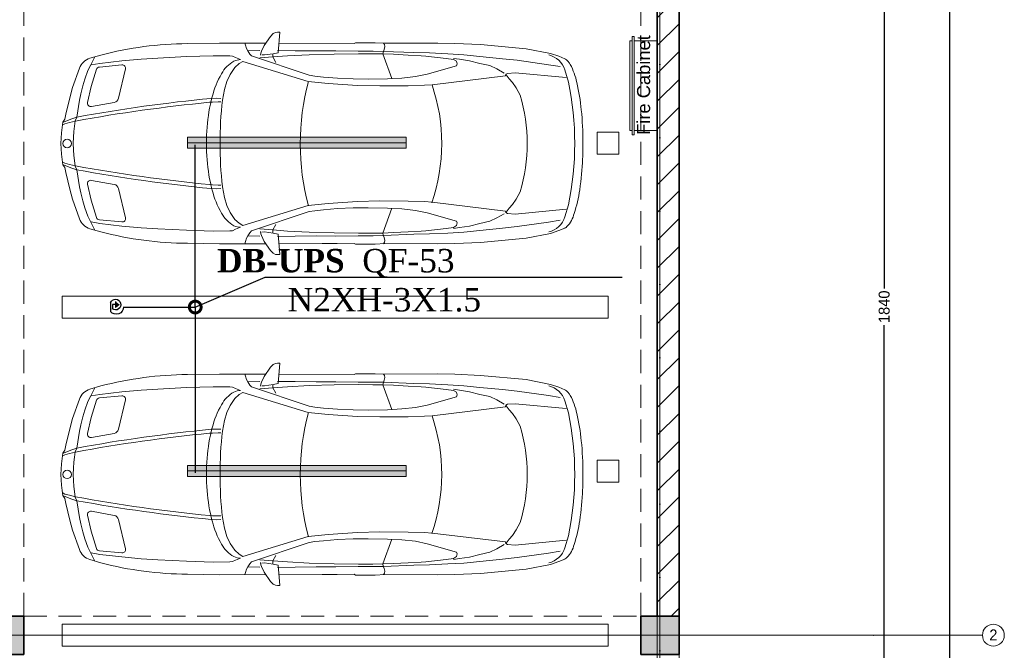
# Model space of a CAD drawing. Header units: inches. Extents: x -101229 to 34922, y -9538 to 27777.
# Tile 50 of 53: x 25906 to 34922, y -515 to 5252. Entities that reach past the tile are written whole.
import ezdxf
from ezdxf import colors
from ezdxf.entities.mleader import LeaderData, LeaderLine
from ezdxf.enums import TextEntityAlignment as Align
from ezdxf.math import Vec2, Vec3

# ---------------------------------------------------------------- set-up
doc = ezdxf.new("R2010")
doc.units = ezdxf.units.IN
doc.header["$MEASUREMENT"] = 0
doc.linetypes.add('Dot & Dashed', pattern=[670.277762, 317.5, -176.388889, 0, -176.388874])
doc.linetypes.add('Hidden', pattern=[317.5, 211.666667, -105.833333])
for name, color, linetype in [('- განათება', 7, 'Continuous'), ('Dimensioning - General', 7, 'Continuous'), ('Structural - Bearing', 7, 'Continuous'), ('Structural - Grid', 7, 'Continuous')]:
    doc.layers.add(name, color=color, linetype=linetype)
for name, color, linetype, lineweight in [('Interior - Furniture _Pen_No__20', 1, 'Continuous', 0), ('New_2D Drafting - General_Pen_No__2', 8, 'Continuous', 15), ('New_Interior - Furniture _Pen_No__1', 7, 'Continuous', 13), ('Structural - Bearing_Pen_No__1', 7, 'Continuous', 13), ('Structural - Bearing_Pen_No__20', 1, 'Continuous', 0), ('Structural - Bearing_Pen_No__27', 7, 'Continuous', 35)]:
    doc.layers.add(name, color=color, linetype=linetype, lineweight=lineweight)
for name, color, linetype, lineweight, true_color in [('Structural - Bearing_Pen_No__102', 7, 'Continuous', 13, 0xcccccc), ('Structural - Bearing_Pen_No__161', 7, 'Continuous', 13, 0x6a6a6a), ('Structural - Bearing_Pen_No__28', 7, 'Continuous', 35, 0xa80f02), ('Structural - Bearing_Pen_No__81', 7, 'Continuous', 20, 0x6a6a6a), ('Structural - Grid_Pen_No__81', 7, 'Continuous', 20, 0x6a6a6a)]:
    doc.layers.add(name, color=color, linetype=linetype, lineweight=lineweight, true_color=true_color)
doc.styles.add('CT', font='ARIALN.TTF', dxfattribs={"height": 200})
doc.styles.add('GENERATED_STYLE_2', font='arial.ttf')
doc.styles.add('GENERATED_STYLE_3', font='txt')
doc.dimstyles.new('GENERATED_STYLE__1', dxfattribs={"dimtxt": 100, "dimasz": 76, "dimexe": 0.18, "dimexo": 0.0625, "dimgap": 0, "dimtad": 0, "dimdec": 0, "dimlfac": 0.1, "dimzin": 0, "dimdsep": 46, "dimtxsty": 'GENERATED_STYLE_3', "dimblk": 'ARROWHEAD_5', "dimblk1": 'ARROWHEAD_5', "dimblk2": 'ARROWHEAD_5', "dimcen": 0.09, "dimse1": 1, "dimse2": 1, "dimclrd": 7, "dimclre": 7, "dimclrt": 7, "dimadec": 0, "dimazin": 0, "dimtfac": 1, "dimtdec": 4, "dimtmove": 0, "dimatfit": 3, "dimfxl": 1, "dimtolj": 1, "dimtzin": 0, "dimarcsym": 0})

# ---------------------------------------------------------------- blocks, each defined once
blk = doc.blocks.new('Slab_1', base_point=(-47183.8, 14488))
at = {"layer": 'Structural - Bearing_Pen_No__1', "color": 7, "linetype": 'Continuous', "lineweight": 13, "flags": 128}
blk.add_lwpolyline([(-47183.8, 14488), (1166.2, 14488), (1166.2, 32488), (1166.2, 39238), (-26465.1, 39238), (-29183.8, 32838), (-47183.8, 32838)], close=True, dxfattribs=at)
blk = doc.blocks.new('Wall_5', base_point=(1166.2, 14488))
at = {"layer": 'Structural - Bearing', "linetype": 'Continuous', "lineweight": 0, "true_color": 0x000000}
h = blk.add_hatch(dxfattribs=at)
h.set_pattern_fill('MASONRY_BLOCK', color=18, style=0, pattern_type=2)
h.set_pattern_definition([(45, (0, 0), (-127.2792, 127.2792), [])])
h.paths.add_polyline_path([(966.2, 26488), (966.2, 20838), (1166.2, 20838), (1166.2, 26488)])
at = {"layer": 'Structural - Bearing_Pen_No__27', "color": 7, "linetype": 'Continuous', "lineweight": 35, "flags": 128}
for points in [[(966.2, 26488), (966.2, 20838)], [(1166.2, 20838), (1166.2, 26488)]]:
    blk.add_lwpolyline(points, dxfattribs=at)
blk = doc.blocks.new('Column_33', base_point=(-5008.8, 20663))
at = {"layer": 'Structural - Bearing_Pen_No__161', "linetype": 'Continuous', "lineweight": 0, "true_color": 0x6a6a6a}
blk.add_hatch(color=251, dxfattribs=at).paths.add_polyline_path([(-4833.8, 20488), (-4833.8, 20838), (-5183.8, 20838), (-5183.8, 20488)])
at = {"layer": 'Structural - Bearing_Pen_No__20', "color": 1, "linetype": 'Continuous', "lineweight": 0}
for p, q in [((-5008.8, 20743), (-5008.8, 20918)), ((-5088.8, 20663), (-5263.8, 20663)), ((-4928.8, 20663), (-4753.8, 20663)), ((-5008.8, 20583), (-5008.8, 20408))]:
    blk.add_line(p, q, dxfattribs=at)
blk.add_point((-5008.8, 20663), dxfattribs=at)
at = {"layer": 'Structural - Bearing_Pen_No__28', "color": 14, "linetype": 'Continuous', "lineweight": 35, "true_color": 0xa80f02, "flags": 128}
blk.add_lwpolyline([(-4833.8, 20488), (-4833.8, 20838), (-5183.8, 20838), (-5183.8, 20488)], close=True, dxfattribs=at)
blk = doc.blocks.new('Column_37', base_point=(991.2, 20663))
at = {"layer": 'Structural - Bearing_Pen_No__161', "linetype": 'Continuous', "lineweight": 0, "true_color": 0x6a6a6a}
blk.add_hatch(color=251, dxfattribs=at).paths.add_polyline_path([(1166.2, 20488), (1166.2, 20838), (816.2, 20838), (816.2, 20488)])
at = {"layer": 'Structural - Bearing_Pen_No__20', "color": 1, "linetype": 'Continuous', "lineweight": 0}
for p, q in [((991.2, 20743), (991.2, 20918)), ((911.2, 20663), (736.2, 20663)), ((1071.2, 20663), (1246.2, 20663)), ((991.2, 20583), (991.2, 20408))]:
    blk.add_line(p, q, dxfattribs=at)
blk.add_point((991.2, 20663), dxfattribs=at)
at = {"layer": 'Structural - Bearing_Pen_No__28', "color": 14, "linetype": 'Continuous', "lineweight": 35, "true_color": 0xa80f02, "flags": 128}
blk.add_lwpolyline([(1166.2, 20488), (1166.2, 20838), (816.2, 20838), (816.2, 20488)], close=True, dxfattribs=at)
blk = doc.blocks.new('Fire Hose Cabinet')
at = {"layer": 'Interior - Furniture _Pen_No__20', "color": 1, "linetype": 'Continuous', "lineweight": 0}
for p, q in [((860, 250), (40, 250)), ((40, 250), (40, 40)), ((860, 40), (860, 250)), ((900, 40), (0, 40)), ((0, 40), (0, 20)), ((0, 20), (900, 20)), ((40, 40), (860, 40)), ((860, 20), (40, 20)), ((40, 20), (40, 0)), ((40, 0), (860, 0)), ((860, 0), (860, 20)), ((900, 20), (900, 40))]:
    blk.add_line(p, q, dxfattribs=at)
at = {"layer": 'Interior - Furniture _Pen_No__20', "color": 1, "linetype": 'Continuous', "lineweight": 0, "style": 'GENERATED_STYLE_2'}
blk.add_attdef('txt', text='', height=120, dxfattribs=at).set_placement((450, 130.9), align=Align.MIDDLE_CENTER)
blk = doc.blocks.new('Standard grid marker')
at = {"layer": 'Structural - Grid_Pen_No__81', "color": 251, "linetype": 'Continuous', "lineweight": 20, "true_color": 0x6a6a6a}
for q in [(0, 0), (51328.1, 0)]:
    blk.add_line((1000, 0), q, dxfattribs=at)
blk.add_circle((-100, 0), 100, dxfattribs=at)
blk.add_point((1000, 0), dxfattribs=at)
blk.add_point((1000, 0), dxfattribs=at)
at = {"layer": 'Structural - Grid_Pen_No__81', "color": 251, "lineweight": 20, "true_color": 0x6a6a6a, "style": 'GENERATED_STYLE_3'}
for tag, p in [('AC_MarkerText_1_0', (-100, -144)), ('AC_MarkerText_1_1', (52428.1, -144))]:
    blk.add_attdef(tag, text='', height=100, rotation=180, dxfattribs=at).set_placement(p, align=Align.TOP_CENTER)
blk = doc.blocks.new('Standard grid marker_2')
at = {"layer": 'Structural - Grid_Pen_No__81', "color": 251, "linetype": 'Continuous', "lineweight": 20, "true_color": 0x6a6a6a}
blk.add_line((1000, 0), (27734.9, 0), dxfattribs=at)
at = {"layer": 'Structural - Grid_Pen_No__81', "color": 251, "lineweight": 20, "true_color": 0x6a6a6a, "style": 'GENERATED_STYLE_3'}
for tag, p in [('AC_MarkerText_1_0', (-1.5, -46.7)), ('AC_MarkerText_1_1', (28933.4, -46.7))]:
    blk.add_attdef(tag, text='', height=100, rotation=270, dxfattribs=at).set_placement(p, align=Align.TOP_CENTER)
blk = doc.blocks.new('Parking Place')
at = {"layer": 'New_Interior - Furniture _Pen_No__1', "color": 7, "linetype": 'Continuous', "lineweight": 13, "flags": 128}
for points in [[(1400, 4900), (1600, 4900), (1600, 5100), (1400, 5100)], [(4400, 4900), (4600, 4900), (4600, 5100), (4400, 5100)], [(-100, 0), (100, 0), (100, 5000), (-100, 5000)], [(2900, 0), (3100, 0), (3100, 5000), (2900, 5000)], [(5900, 0), (6100, 0), (6100, 5000), (5900, 5000)]]:
    blk.add_lwpolyline(points, close=True, dxfattribs=at)
blk = doc.blocks.new('Parking Place_2')
at = {"layer": 'New_Interior - Furniture _Pen_No__1', "color": 7, "linetype": 'Continuous', "lineweight": 13, "flags": 128}
for points in [[(1393.75, 4900), (1593.75, 4900), (1593.75, 5100), (1393.75, 5100)], [(4381.25, 4900), (4581.25, 4900), (4581.25, 5100), (4381.25, 5100)], [(2887.5, 0), (3087.5, 0), (3087.5, 5000), (2887.5, 5000)], [(5875, 0), (6075, 0), (6075, 5000), (5875, 5000)]]:
    blk.add_lwpolyline(points, close=True, dxfattribs=at)
blk = doc.blocks.new('Car Symbol 27')
at = {"layer": 'New_Interior - Furniture _Pen_No__1', "color": 7, "linetype": 'Continuous', "lineweight": 13}
for p, q in [((-1983.9, 1016.7), (-2004, 1016.7)), ((-2004, 1016.7), (-1988.6, 830.1)), ((-1964.9, 1014.4), (-1983.9, 1016.7)), ((-1944.8, 1004.3), (-1964.9, 1014.4)), ((-1919.1, 979.7), (-1944.8, 1004.3)), ((-3842.3, 905.7), (-4261.3, 866.7)), ((-3606.5, 915.3), (-3842.3, 905.7)), ((-3450, 918.4), (-3606.5, 915.3)), ((-2966.2, 916.5), (-3450, 918.4)), ((-2876.8, 920.8), (-2966.2, 916.5)), ((-2962.8, 904.3), (-2965.1, 886.4)), ((-2954.6, 917.1), (-2962.8, 904.3)), ((-2695.9, 920.8), (-2876.8, 920.8)), ((-2685.9, 914), (-2695.9, 920.8)), ((-1998.6, 917.2), (-2684.7, 914.1)), ((-2392, 914.8), (-2530.4, 914.8)), ((-1861.1, 895.8), (-1919.1, 979.7)), ((-1452.9, 917.2), (-1876.8, 917.1)), ((-1689.1, 897.8), (-1685.5, 917.1)), ((-1158.3, 913.1), (-1452.9, 917.2)), ((-4482.6, 822.9), (-4559.4, 797.3)), ((-4261.3, 866.7), (-4482.6, 822.9)), ((-3542.9, 819.2), (-3688.1, 810.5)), ((-3376.4, 827.9), (-3542.9, 819.2)), ((-3232.2, 831), (-3376.4, 827.9)), ((-3232.2, 831), (-2953.9, 842)), ((-3044.7, 815.7), (-3179.4, 807.8)), ((-2946.2, 819.4), (-3044.7, 815.7)), ((-2946.2, 819.4), (-3028.5, 593.2)), ((-2965.1, 886.4), (-2960.7, 860.7)), ((-2960.7, 860.7), (-2951.8, 839.5)), ((-2857.9, 843.8), (-2953.9, 842)), ((-2951.8, 839.5), (-2946.2, 819.4)), ((-2855.6, 820.2), (-2946.2, 819.4)), ((-2721.6, 843.6), (-2857.9, 843.8)), ((-2725.4, 821.1), (-2855.6, 820.2)), ((-2503.2, 817.7), (-2725.4, 821.1)), ((-2518.2, 846.6), (-2721.6, 843.6)), ((-2338.3, 846.3), (-2518.2, 846.6)), ((-2272.6, 811.5), (-2503.2, 817.7)), ((-2146.2, 848.2), (-2338.3, 846.3)), ((-2074.4, 801.2), (-2272.6, 811.5)), ((-1984.1, 850.2), (-2146.2, 848.2)), ((-1988.6, 830.1), (-1942.8, 821.1)), ((-1942.8, 821.1), (-1863.5, 809.8)), ((-1940.6, 820), (-1940.7, 790.9)), ((-1835.5, 843.2), (-1861.1, 895.8)), ((-1830, 826.5), (-1835.5, 843.2)), ((-1828.9, 806.4), (-1830, 826.5)), ((-1710.4, 846.4), (-1821, 848.8)), ((-1744, 800.6), (-1728.3, 817.4)), ((-1728.3, 817.4), (-1710.4, 846.4)), ((-1710.4, 846.4), (-1700.3, 867.6)), ((-1700.3, 867.6), (-1689.1, 897.8)), ((-4559.4, 797.3), (-4613.8, 774.1)), ((-4178.7, 761), (-4464.9, 720.2)), ((-4042.4, 775.3), (-4178.7, 761)), ((-3835.7, 796.2), (-4042.4, 775.3)), ((-3836.9, 731.4), (-3927.4, 711.5)), ((-3740.8, 755.9), (-3836.9, 731.4)), ((-3688.1, 810.5), (-3835.7, 796.2)), ((-3649.1, 770.2), (-3740.8, 755.9)), ((-3594.3, 778), (-3649.1, 770.2)), ((-3623.4, 751.2), (-3627.8, 727.5)), ((-3627.8, 727.5), (-3621.3, 709.9)), ((-3593.2, 767.9), (-3623.4, 751.2)), ((-3528.4, 777.9), (-3593.2, 767.9)), ((-3340.7, 798.8), (-3528.4, 777.9)), ((-3298.8, 802), (-3340.7, 798.8)), ((-3179.4, 807.8), (-3298.8, 802)), ((-2272.8, 623.8), (-1744, 800.6)), ((-1665.9, 750.2), (-2265.1, 566.8)), ((-1940.7, 790.9), (-2074.4, 801.2)), ((-1940.7, 790.9), (-1968.7, 741.8)), ((-1821, 782), (-1940.7, 790.9)), ((-1863.5, 809.8), (-1838.9, 810.8)), ((-1631.2, 730.1), (-1665.9, 750.2)), ((-1643.5, 767), (-1599.9, 784.8)), ((-1593.7, 694.3), (-1631.2, 730.1)), ((-1599.9, 784.8), (-1570.8, 798.1)), ((-1570.8, 798.1), (-1546.2, 800.3)), ((-1546.2, 800.3), (-1393.1, 802.3)), ((-1393.1, 802.3), (-1150.7, 794.1)), ((-1150.7, 794.1), (-888.1, 780.2)), ((-888.1, 780.2), (-734, 771.1)), ((-734, 771.1), (-558.6, 755.1)), ((-558.6, 755.1), (-356.4, 731.3)), ((-264.4, 779.9), (-366.4, 808.7)), ((-356.4, 731.3), (-275.9, 717.8)), ((-309.9, 792.7), (-273.7, 720)), ((-4647.2, 561.8), (-4614.1, 671.9)), ((-4159.9, 645.9), (-4625.9, 602)), ((-4464.9, 720.2), (-4571, 702.5)), ((-4088.4, 641.3), (-4159.9, 645.9)), ((-4075, 632.4), (-4088.4, 641.3)), ((-4070.6, 617.8), (-4075, 632.4)), ((-3991.2, 681.4), (-4057.1, 642.4)), ((-3927.4, 711.5), (-3991.2, 681.4)), ((-3621.3, 709.9), (-3352.1, 634.5)), ((-3352.1, 634.5), (-3247.1, 612)), ((-1548.7, 631.6), (-1593.7, 694.3)), ((-1519.8, 566.7), (-1548.7, 631.6)), ((-527.7, 412.9), (-590.8, 681.2)), ((-352.2, 699.1), (-558.9, 718)), ((-326.2, 678.2), (-276.9, 520.2)), ((-273.7, 720), (-247, 666.3)), ((-247, 666.3), (-219.2, 588.1)), ((-170.9, 688.4), (-107, 510.6)), ((-4134.4, 557.6), (-4168, 508.5)), ((-4105.3, 591.1), (-4134.4, 557.6)), ((-4077.3, 627.9), (-4105.3, 591.1)), ((-3398.1, 536.3), (-4070.6, 617.8)), ((-3247.1, 612), (-3122, 598.4)), ((-3122, 598.4), (-2990.8, 591.1)), ((-2990.8, 591.1), (-2812.5, 587.9)), ((-2812.5, 587.9), (-2677.3, 589.9)), ((-2445.7, 548.9), (-2714.5, 530.5)), ((-2677.3, 589.9), (-2533.2, 596.3)), ((-2533.2, 596.3), (-2404.7, 606.2)), ((-2265, 566.8), (-2445.7, 548.9)), ((-2404.7, 606.2), (-2324.2, 615)), ((-2324.2, 615), (-2272.8, 623.8)), ((-1496.4, 493), (-1519.8, 566.7)), ((-219.2, 588.1), (-200.3, 525.5)), ((-4168, 508.5), (-4205, 441.5)), ((-3328.4, 532.4), (-3398.1, 536.3)), ((-3178.7, 527.2), (-3328.4, 532.4)), ((-2919.6, 526), (-3178.7, 527.2)), ((-2714.5, 530.5), (-2919.6, 526)), ((-1478.7, 395.7), (-1496.4, 493)), ((-244, 373.6), (-276.9, 520.2)), ((-200.3, 525.5), (-181.4, 452.8)), ((-181.4, 452.8), (-170.3, 395.8)), ((-107, 510.6), (-80.3, 418)), ((-1426.2, 414.6), (-1463, 412.5)), ((-1440.4, 380.1), (-1463, 380.1)), ((-1386.8, 378.5), (-1440.4, 380.1)), ((-1374.8, 412.3), (-1426.2, 414.6)), ((-1360, 376.2), (-1386.8, 378.5)), ((-278.6, 337.5), (-487.9, 375.2)), ((-170.3, 395.8), (-146, 240.5)), ((-46.5, 267.1), (-80.3, 418)), ((-146, 240.5), (-131.5, 206.9)), ((-89.5, 222.8), (-146, 240.5)), ((-133.7, 204.7), (-77.9, 191.2)), ((-131.5, 206.9), (-124.9, 156.6)), ((-23.1, 195.6), (-89.5, 222.8)), ((-77.9, 191.2), (-36.6, 180)), ((-46.5, 267.1), (-35, 221.2)), ((-18.7, 194.4), (-35, 221.2)), ((-124.9, 156.6), (-118.3, 110.8)), ((-118.3, 110.8), (-115, 57.2)), ((-36.6, 180), (-18.7, 169.9)), ((-115, 57.2), (-112.5, 0)), ((-118.3, -110.8), (-115, -57.2)), ((-115, -57.2), (-112.5, 0)), ((-131.5, -206.9), (-124.9, -156.6)), ((-124.9, -156.6), (-118.3, -110.8)), ((-77.9, -191.2), (-36.6, -180)), ((-36.6, -180), (-18.7, -169.9)), ((-170.3, -395.8), (-146, -240.5)), ((-146, -240.5), (-131.5, -206.9)), ((-89.5, -222.8), (-146, -240.5)), ((-133.7, -204.7), (-77.9, -191.2)), ((-23.1, -195.6), (-89.5, -222.8)), ((-46.5, -267.1), (-80.3, -418)), ((-46.5, -267.1), (-35, -221.2)), ((-18.7, -194.4), (-35, -221.2)), ((-278.6, -337.5), (-487.9, -375.2)), ((-4168, -508.5), (-4205, -441.5)), ((-1478.7, -395.7), (-1496.4, -493)), ((-1440.4, -380.1), (-1463, -380.1)), ((-1426.2, -414.6), (-1463, -412.5)), ((-1386.8, -378.5), (-1440.4, -380.1)), ((-1374.8, -412.3), (-1426.2, -414.6)), ((-1360, -376.2), (-1386.8, -378.5)), ((-527.7, -412.9), (-590.8, -681.2)), ((-244, -373.6), (-276.9, -520.2)), ((-181.4, -452.8), (-170.3, -395.8)), ((-107, -510.6), (-80.3, -418)), ((-4134.4, -557.6), (-4168, -508.5)), ((-3398.1, -536.3), (-4070.6, -617.8)), ((-3328.4, -532.4), (-3398.1, -536.3)), ((-3178.7, -527.2), (-3328.4, -532.4)), ((-2919.6, -526), (-3178.7, -527.2)), ((-2714.5, -530.5), (-2919.6, -526)), ((-2445.7, -548.9), (-2714.5, -530.5)), ((-1496.4, -493), (-1519.8, -566.7)), ((-326.2, -678.2), (-276.9, -520.2)), ((-219.2, -588.1), (-200.3, -525.5)), ((-200.3, -525.5), (-181.4, -452.8)), ((-170.9, -688.4), (-107, -510.6)), ((-4647.2, -561.8), (-4614.1, -671.9)), ((-4159.9, -645.9), (-4625.9, -602)), ((-4105.3, -591.1), (-4134.4, -557.6)), ((-4077.3, -627.9), (-4105.3, -591.1)), ((-4070.6, -617.8), (-4075, -632.4)), ((-3352.1, -634.5), (-3247.1, -612)), ((-3247.1, -612), (-3122, -598.4)), ((-3122, -598.4), (-2990.8, -591.1)), ((-2946.2, -819.4), (-3028.5, -593.2)), ((-2990.8, -591.1), (-2812.5, -587.9)), ((-2812.5, -587.9), (-2677.3, -589.9)), ((-2677.3, -589.9), (-2533.2, -596.3)), ((-2533.2, -596.3), (-2404.7, -606.2)), ((-2265, -566.8), (-2445.7, -548.9)), ((-2404.7, -606.2), (-2324.2, -615)), ((-2324.2, -615), (-2272.8, -623.8)), ((-2272.8, -623.8), (-1744, -800.6)), ((-1665.9, -750.2), (-2265.1, -566.8)), ((-1519.8, -566.7), (-1548.7, -631.6)), ((-247, -666.3), (-219.2, -588.1)), ((-4464.9, -720.2), (-4571, -702.5)), ((-4178.7, -761), (-4464.9, -720.2)), ((-4088.4, -641.3), (-4159.9, -645.9)), ((-4075, -632.4), (-4088.4, -641.3)), ((-3991.2, -681.4), (-4057.1, -642.4)), ((-3927.4, -711.5), (-3991.2, -681.4)), ((-3836.9, -731.4), (-3927.4, -711.5)), ((-3627.8, -727.5), (-3621.3, -709.9)), ((-3621.3, -709.9), (-3352.1, -634.5)), ((-1593.7, -694.3), (-1631.2, -730.1)), ((-1548.7, -631.6), (-1593.7, -694.3)), ((-352.2, -699.1), (-558.9, -718)), ((-356.4, -731.3), (-275.9, -717.8)), ((-309.9, -792.7), (-273.7, -720)), ((-273.7, -720), (-247, -666.3)), ((-4559.4, -797.3), (-4613.8, -774.1)), ((-4482.6, -822.9), (-4559.4, -797.3)), ((-4042.4, -775.3), (-4178.7, -761)), ((-3835.7, -796.2), (-4042.4, -775.3)), ((-3740.8, -755.9), (-3836.9, -731.4)), ((-3688.1, -810.5), (-3835.7, -796.2)), ((-3649.1, -770.2), (-3740.8, -755.9)), ((-3542.9, -819.2), (-3688.1, -810.5)), ((-3594.3, -778), (-3649.1, -770.2)), ((-3623.4, -751.2), (-3627.8, -727.5)), ((-3593.2, -767.9), (-3623.4, -751.2)), ((-3528.4, -777.9), (-3593.2, -767.9)), ((-3340.7, -798.8), (-3528.4, -777.9)), ((-3298.8, -802), (-3340.7, -798.8)), ((-3179.4, -807.8), (-3298.8, -802)), ((-3044.7, -815.7), (-3179.4, -807.8)), ((-2074.4, -801.2), (-2272.6, -811.5)), ((-1940.7, -790.9), (-2074.4, -801.2)), ((-1940.7, -790.9), (-1968.7, -741.8)), ((-1942.8, -821.1), (-1863.5, -809.8)), ((-1821, -782), (-1940.7, -790.9)), ((-1940.6, -820), (-1940.7, -790.9)), ((-1863.5, -809.8), (-1838.9, -810.8)), ((-1828.9, -806.4), (-1830, -826.5)), ((-1744, -800.6), (-1728.3, -817.4)), ((-1631.2, -730.1), (-1665.9, -750.2)), ((-1643.5, -767), (-1599.9, -784.8)), ((-1599.9, -784.8), (-1570.8, -798.1)), ((-1570.8, -798.1), (-1546.2, -800.3)), ((-1546.2, -800.3), (-1393.1, -802.3)), ((-1393.1, -802.3), (-1150.7, -794.1)), ((-1150.7, -794.1), (-888.1, -780.2)), ((-888.1, -780.2), (-734, -771.1)), ((-734, -771.1), (-558.6, -755.1)), ((-558.6, -755.1), (-356.4, -731.3)), ((-264.4, -779.9), (-366.4, -808.7)), ((-4261.3, -866.7), (-4482.6, -822.9)), ((-3842.3, -905.7), (-4261.3, -866.7)), ((-3376.4, -827.9), (-3542.9, -819.2)), ((-3232.2, -831), (-3376.4, -827.9)), ((-3232.2, -831), (-2953.9, -842)), ((-2946.2, -819.4), (-3044.7, -815.7)), ((-2965.1, -886.4), (-2960.7, -860.7)), ((-2962.8, -904.3), (-2965.1, -886.4)), ((-2960.7, -860.7), (-2953.9, -841)), ((-2953.9, -841), (-2946.2, -819.4)), ((-2857.9, -843.8), (-2953.9, -842)), ((-2855.6, -820.2), (-2946.2, -819.4)), ((-2721.6, -843.6), (-2857.9, -843.8)), ((-2725.4, -821.1), (-2855.6, -820.2)), ((-2503.2, -817.7), (-2725.4, -821.1)), ((-2518.2, -846.6), (-2721.6, -843.6)), ((-2338.3, -846.3), (-2518.2, -846.6)), ((-2272.6, -811.5), (-2503.2, -817.7)), ((-2146.2, -848.2), (-2338.3, -846.3)), ((-1984.1, -850.2), (-2146.2, -848.2)), ((-2004, -1016.7), (-1988.6, -830.1)), ((-1988.6, -830.1), (-1942.8, -821.1)), ((-1861.1, -895.8), (-1919.1, -979.7)), ((-1835.5, -843.2), (-1861.1, -895.8)), ((-1830, -826.5), (-1835.5, -843.2)), ((-1710.4, -846.4), (-1821, -848.8)), ((-1728.3, -817.4), (-1710.4, -846.4)), ((-1710.4, -846.4), (-1700.3, -867.6)), ((-1700.3, -867.6), (-1689.1, -897.8)), ((-1689.1, -897.8), (-1685.5, -917.1)), ((-3606.5, -915.3), (-3842.3, -905.7)), ((-3450, -918.4), (-3606.5, -915.3)), ((-2966.2, -916.5), (-3450, -918.4)), ((-2876.8, -920.8), (-2966.2, -916.5)), ((-2954.6, -917.1), (-2962.8, -904.3)), ((-2695.9, -920.8), (-2876.8, -920.8)), ((-2685.9, -914), (-2695.9, -920.8)), ((-1998.6, -917.2), (-2684.7, -914.1)), ((-1919.1, -979.7), (-1944.8, -1004.3)), ((-1452.9, -917.2), (-1876.8, -917.1)), ((-1158.3, -913.1), (-1452.9, -917.2)), ((-1983.9, -1016.7), (-2004, -1016.7)), ((-1964.9, -1014.4), (-1983.9, -1016.7)), ((-1944.8, -1004.3), (-1964.9, -1014.4))]:
    blk.add_line(p, q, dxfattribs=at)
blk.add_circle((-57.9, 0), 39.1, dxfattribs=at)
for centre, radius, start, end in [((-1180, -2307.9), 3221, 75.36916, 89.61475), ((-4414.7, 561.8), 296, 137.75303, 164.57297), ((-4582.5, 705.3), 75.7, 116.25641, 132.7691), ((-4592, 723), 55.5, 112.99171, 115.54645), ((-4422.6, 614.3), 200, 102.99813, 163.26146), ((-1643.5, 634.9), 132, 62.67134, 90), ((-1726.3, 499.8), 290.3, 28.34945, 60.37994), ((-312.1, 637.7), 150, 19.75545, 71.47088), ((-3475.6, 243.3), 1287.3, 162.02808, 171.98842), ((-2192.2, 222.3), 832.4, 14.17197, 29.93663), ((-561.6, 688.1), 30, 84.78088, 193.23643), ((-354.9, 669.2), 30, 17.33175, 84.78183), ((-1944.4, 0), 2760.6, 168.25766, 191.74236), ((-1824.2, 0), 1662.8, 160.97668, 198.81628), ((-4369.4, 3.8), 2178.3, 344.82831, 15.10448), ((-2142.2, 34.3), 2636.9, 171.5296, 177.69036), ((-2728.8, 0), 1540.8, 163.34768, 196.65231), ((-5076.2, 0), 3619.2, 353.72275, 6.27725), ((-2877.3, 33.6), 1542.9, 4.31369, 14.73835), ((-2771.5, -14053.9), 14533.5, 79.59238, 84.48533), ((-2753.7, -14059.8), 14503.1, 79.59238, 84.48533), ((-479.1, 424.4), 50, 193.23683, 259.79265), ((-273.3, 367), 30, 259.79184, 12.65608), ((-1021.6, 0), 1021.6, 349.02719, 10.97288), ((-1532.9, 0), 3247.1, 177.51962, 180.00085), ((-3210.7, 0), 1877.9, 355.42992, 4.56993), ((-1505.4, 0), 3274.6, 179.99999, 180.16706), ((-1731, -5.1), 3049, 180.08431, 185.67459), ((-2877.3, -33.6), 1542.9, 345.26146, 355.68616), ((-2771.5, 14053.9), 14533.5, 275.51468, 280.40763), ((-2753.7, 14059.8), 14503.1, 275.51468, 280.40763), ((-2887.2, -128.9), 1886.2, 185.40305, 193.11311), ((-273.3, -367), 30, 347.34436, 100.20808), ((-2192.2, -222.3), 832.4, 330.06304, 345.82785), ((-479.1, -424.4), 50, 100.20739, 166.76344), ((-4110.2, -426.5), 627.7, 191.99187, 208.13274), ((-4422.6, -614.3), 200, 196.73854, 257.00187), ((-1726.3, -499.8), 290.3, 299.61936, 331.65022), ((-561.6, -688.1), 30, 166.76402, 275.21908), ((-354.9, -669.2), 30, 275.21817, 342.66825), ((-312.1, -637.7), 150, 288.52909, 340.24455), ((-4489.4, -620.3), 202.1, 210.34692, 218.91286), ((-4557.5, -675.7), 114.3, 218.74756, 231.27811), ((-4587, -712.5), 67.2, 231.27361, 246.53558), ((-1643.5, -634.9), 132, 269.99959, 297.32769), ((-1180, 2307.9), 3221, 270.38525, 284.63084)]:
    blk.add_arc(centre, radius, start, end, dxfattribs=at)
blk = doc.blocks.new('Beam_1', base_point=(991.2, 14663))
at = {"layer": 'Structural - Bearing_Pen_No__102', "color": 254, "linetype": 'Hidden', "lineweight": 13, "true_color": 0xcccccc}
for p, q in [((1166.2, 14488), (1166.2, 39096.2)), ((816.2, 20838), (816.2, 26488))]:
    blk.add_line(p, q, dxfattribs=at)
at = {"layer": 'Structural - Bearing_Pen_No__81', "color": 251, "linetype": 'Dot & Dashed', "lineweight": 20, "true_color": 0x6a6a6a}
blk.add_line((991.2, 14663), (991.2, 39096.2), dxfattribs=at)
blk = doc.blocks.new('Beam_2', base_point=(-5008.8, 14663))
at = {"layer": 'Structural - Bearing_Pen_No__102', "color": 254, "linetype": 'Hidden', "lineweight": 13, "true_color": 0xcccccc}
blk.add_line((-4833.8, 20838), (-4833.8, 26488), dxfattribs=at)
blk = doc.blocks.new('Beam_11', base_point=(-47008.8, 20663))
at = {"layer": 'Structural - Bearing_Pen_No__102', "color": 254, "linetype": 'Hidden', "lineweight": 13, "true_color": 0xcccccc}
blk.add_line((-4833.8, 20838), (816.2, 20838), dxfattribs=at)
at = {"layer": 'Structural - Bearing_Pen_No__81', "color": 251, "linetype": 'Dot & Dashed', "lineweight": 20, "true_color": 0x6a6a6a}
blk.add_line((-47008.8, 20663), (991.2, 20663), dxfattribs=at)
blk = doc.blocks.new('ARROWHEAD_5')
at = {"linetype": 'Continuous', "lineweight": 0}
blk.add_hatch(color=0, dxfattribs=at).paths.add_polyline_path([(-1, 0.2679), (0, 0), (-1, -0.2679)])
at = {"color": 0, "linetype": 'Continuous', "lineweight": 0}
blk.add_line((0, 0), (-1, 0), dxfattribs=at)
blk = doc.blocks.new('*D191')
at = {"layer": 'Defpoints', "color": 0, "linetype": 'Continuous', "transparency": 16777216}
for p in [(31943.7, 11847.3), (33821.8, 11847.3), (31943.7, -6552.7)]:
    blk.add_point(p, dxfattribs=at)
at = {"layer": 'Dimensioning - General', "color": 7, "linetype": 'Continuous', "lineweight": -2, "transparency": 16777216}
for p, q in [((33821.8, 11771.3), (33821.8, 2793.2)), ((33821.8, -6476.7), (33821.8, 2459.9))]:
    blk.add_line(p, q, dxfattribs=at)
at = {"layer": 'Dimensioning - General', "color": 7, "linetype": 'Continuous', "lineweight": -2, "transparency": 16777216, "xscale": 76.00000000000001, "yscale": 76.00000000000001, "zscale": 76.00000000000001}
for p, rotation in [((33821.8, 11847.3), 90), ((33821.8, -6552.7), 270)]:
    blk.add_blockref('ARROWHEAD_5', p, dxfattribs=dict(at, rotation=rotation))
at = {"layer": 'Dimensioning - General', "color": 7, "linetype": 'Continuous', "lineweight": 13, "transparency": 16777216, "insert": (33821.8, 2626.6), "char_height": 100, "attachment_point": 5, "rotation": 90, "style": 'GENERATED_STYLE_3'}
blk.add_mtext('\\A1;1840', dxfattribs=at)
blk = doc.blocks.new('*D194')
at = {"layer": 'Defpoints', "color": 0, "linetype": 'Continuous', "transparency": 16777216}
for p in [(31943.7, 18197.3), (34421.8, 18197.3), (31943.7, -6552.7)]:
    blk.add_point(p, dxfattribs=at)
at = {"layer": 'Dimensioning - General', "color": 7, "linetype": 'Continuous', "lineweight": -2, "transparency": 16777216}
for p, q in [((34421.8, 18121.3), (34421.8, 5984.4)), ((34421.8, -6476.7), (34421.8, 5632))]:
    blk.add_line(p, q, dxfattribs=at)
at = {"layer": 'Dimensioning - General', "color": 7, "linetype": 'Continuous', "lineweight": -2, "transparency": 16777216, "xscale": 76.00000000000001, "yscale": 76.00000000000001, "zscale": 76.00000000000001}
for p, rotation in [((34421.8, 18197.3), 90), ((34421.8, -6552.7), 270)]:
    blk.add_blockref('ARROWHEAD_5', p, dxfattribs=dict(at, rotation=rotation))
at = {"layer": 'Dimensioning - General', "color": 7, "linetype": 'Continuous', "lineweight": 13, "transparency": 16777216, "insert": (34421.8, 5808.2), "char_height": 100, "attachment_point": 5, "rotation": 90, "style": 'GENERATED_STYLE_3'}
blk.add_mtext('\\A1;2475', dxfattribs=at)
blk = doc.blocks.new('მოძრაობის დეტექტორი')
at = {"layer": '- განათება'}
h = blk.add_hatch(color=6, dxfattribs=at)
h.dxf.hatch_style = 1
h.paths.add_polyline_path([(-100, -1), (1, -123), (100, 1)])
at = {"layer": '- განათება', "color": 6}
for p, q in [((-100, -1), (100, 1)), ((-58, 165), (233, 165)), ((0, 106), (143, 106)), ((1, -123), (100, 1))]:
    blk.add_line(p, q, dxfattribs=at)
blk.add_lwpolyline([(0, 0), (0, 106)], dxfattribs=at)
for centre, radius, start, end in [((3, 0), 176, 110.3272, 37.1447), ((77, -23), 245, 270.0765, 50.2358)]:
    blk.add_arc(centre, radius, start, end, dxfattribs=at)
blk = doc.blocks.new('მოძრაობის დედექტორი')
at = {"layer": '- განათება', "color": 6}
blk.add_blockref('მოძრაობის დეტექტორი', (0, 0), dxfattribs=at)
blk = doc.blocks.new('_DotSmall')
at = {"color": 0, "linetype": 'ByBlock', "const_width": 0.5}
blk.add_lwpolyline([(-0.0625, 0, 1), (0.0625, 0, 1)], format="xyb", close=True, dxfattribs=at)

msp = doc.modelspace()

# ---------------------------------------------------------------- hatches: boundary and pattern name
at = {"layer": '- განათება', "linetype": 'Continuous', "lineweight": 0, "true_color": 0xbfbf00}
for points in [[(27443.71602, 4077.13108), (27443.71602, 4177.13108), (29443.71602, 4177.13108), (29443.71602, 4077.13108)], [(27443.71602, 1074.83473), (27443.71602, 1174.83473), (29443.71602, 1174.83473), (29443.71602, 1074.83473)]]:
    msp.add_hatch(color=52, dxfattribs=at).paths.add_polyline_path(points)

# ---------------------------------------------------------------- linework, layer by layer
at = {"layer": '- განათება', "color": 7, "linetype": 'Continuous', "lineweight": 13}
for p, q in [((27443.71602, 4127.13108), (29443.71602, 4127.13108)), ((27443.71602, 1124.83473), (29443.71602, 1124.83473))]:
    msp.add_line(p, q, dxfattribs=at)
at = {"layer": '- განათება', "color": 8, "linetype": 'Continuous', "lineweight": 15, "flags": 128}
for points in [[(27443.71602, 4077.13108), (27443.71602, 4177.13108), (29443.71602, 4177.13108), (29443.71602, 4077.13108)], [(27443.71602, 1074.83473), (27443.71602, 1174.83473), (29443.71602, 1174.83473), (29443.71602, 1074.83473)]]:
    msp.add_lwpolyline(points, close=True, dxfattribs=at)
at = {"layer": '- განათება', "color": 1}
for points in [[(26858.25733, 2624.01299), (27513.53966, 2624.01299), (27513.53966, 4109.34772)], [(27513.53966, 2624.01299), (27513.53966, 1107.05137)]]:
    msp.add_lwpolyline(points, dxfattribs=at)
at = {"layer": 'New_2D Drafting - General_Pen_No__2', "color": 8, "linetype": 'Continuous', "lineweight": 15, "flags": 128}
msp.add_lwpolyline([(31743.71602, -6352.71606), (31743.71602, 17997.28394), (4444.69471, 17997.28394), (1811.01254, 11797.28394), (1811.01254, 11597.28394), (-4056.28398, 11597.28394), (-4056.28398, 5447.28396), (-10206.28398, 5447.27184), (-10195.74273, -6352.71606)], close=True, dxfattribs=at)

# ---------------------------------------------------------------- block references
at = {"layer": '- განათება', "color": 6, "xscale": -0.2773570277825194, "yscale": 0.2773570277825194, "zscale": 0.2773570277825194, "rotation": 90}
msp.add_blockref('მოძრაობის დედექტორი', (26783.91315, 2647.844), dxfattribs=at)
at = {"layer": 'Interior - Furniture _Pen_No__20', "color": 1, "linetype": 'Continuous', "lineweight": 0}
ref = msp.add_blockref('Fire Hose Cabinet', (31493.71602, 4198.77785), dxfattribs=dict(at, xscale=-1, zscale=1000, rotation=270))
ref.add_attrib('txt', 'Fire Cabinet', dxfattribs={"color": 1, "linetype": 'Continuous', "lineweight": 0, "height": 120, "rotation": 90, "style": 'GENERATED_STYLE_2'}).set_placement((31618.71602, 4654.63081), align=Align.MIDDLE_CENTER)
at = {"layer": 'New_Interior - Furniture _Pen_No__1', "color": 7, "linetype": 'Continuous', "lineweight": 13, "xscale": -1, "zscale": 1000, "rotation": 270}
for name, p in [('Parking Place', (26293.71602, -377.71606)), ('Parking Place_2', (26293.71602, -6352.71606))]:
    msp.add_blockref(name, p, dxfattribs=at)
at = {"layer": 'New_Interior - Furniture _Pen_No__1', "color": 7, "linetype": 'Continuous', "lineweight": 13, "zscale": 1000, "rotation": 180}
for p in [(26283.6819, 4120.44855), (26283.6819, 1093.59124)]:
    msp.add_blockref('Car Symbol 27', p, dxfattribs=at)
at = {"layer": 'Structural - Bearing', "color": 7, "linetype": 'Continuous', "lineweight": 13}
msp.add_blockref('Slab_1', (-16406.28398, -6552.71606), dxfattribs=at)
at = {"layer": 'Structural - Bearing', "color": 254, "lineweight": 13, "true_color": 0xcccccc}
for name, p in [('Beam_2', (25768.71602, -6377.71606)), ('Beam_1', (31768.71602, -6377.71606)), ('Beam_11', (-16231.28398, -377.71606))]:
    msp.add_blockref(name, p, dxfattribs=at)
at = {"layer": 'Structural - Bearing', "color": 7, "lineweight": 35}
msp.add_blockref('Wall_5', (31943.71602, -6552.71606), dxfattribs=at)
at = {"layer": 'Structural - Bearing', "color": 14, "lineweight": 35, "true_color": 0xa80f02}
for name, p in [('Column_33', (25768.71602, -377.71606)), ('Column_37', (31768.71602, -377.71606))]:
    msp.add_blockref(name, p, dxfattribs=at)
at = {"layer": 'Structural - Grid', "color": 8, "linetype": 'Continuous', "lineweight": 15, "zscale": 1000, "rotation": 90}
msp.add_blockref('Standard grid marker_2', (31768.71602, -9337.64184), dxfattribs=at)
at = {"layer": 'Structural - Grid', "color": 8, "linetype": 'Continuous', "lineweight": 15}
ref = msp.add_blockref('Standard grid marker', (34721.7883, -377.71606), dxfattribs=dict(at, zscale=1000, rotation=180))
ref.add_attrib('AC_MarkerText_1', '2', dxfattribs={"layer": 'Structural - Grid_Pen_No__81', "color": 251, "lineweight": 20, "true_color": 0x6a6a6a, "height": 100, "rotation": 360, "style": 'GENERATED_STYLE_3'}).set_placement((34821.7883, -324.5888), align=Align.TOP_CENTER)

# ---------------------------------------------------------------- dimensions: what is measured, and where the dimension line sits
at = {"layer": 'Dimensioning - General', "color": 7, "linetype": 'Continuous', "lineweight": 13}
for base, p2, picture, middle in [((34421.7883, 18197.28394), (31943.71602, 18197.28394), '*D194', (34421.7883, 5808.19343)), ((33821.7883, 11847.28394), (31943.71602, 11847.28394), '*D191', (33821.7883, 2626.57494))]:
    dim = msp.add_linear_dim(base=base, p1=(31943.71602, -6552.71606), p2=p2, angle=90, dimstyle='GENERATED_STYLE__1', dxfattribs=at)
    dim.commit()
    dim.dimension.update_dxf_attribs({"geometry": picture, "text_midpoint": middle, "dimtype": 160, "text_rotation": 90})

# ---------------------------------------------------------------- leaders
at = {"layer": '- განათება', "color": 7}
ml = msp.add_multileader_mtext('Standard', dxfattribs=at)
ml.set_content('\\pxt14;{\\fSylfaen|b1|i0|c0|p18;DB-UPS  \\fSylfaen|b0|i0|c0|p18;\\C1;QF-53            \\C7;N2XH-3X1.5}', color=7, style='CT')
ml.set_leader_properties()
ml.set_arrow_properties(name='DOTSMALL')
ml.build(insert=Vec2(0, 0))
ml.multileader.update_dxf_attribs({"has_dogleg": 0, "text_left_attachment_type": 6, "text_right_attachment_type": 6, "dogleg_length": 9, "arrow_head_size": 215.76216})
ctx = ml.context
ctx.base_point, ctx.char_height, ctx.arrow_head_size, ctx.landing_gap_size, ctx.plane_origin = Vec3(28154.47129, 2898.56828), 214.216008, 215.76216, 71.92072, Vec3(10648.05137, -17565.25321)
ctx.left_attachment, ctx.right_attachment, ctx.text_align_type = 6, 6, 1
notes = []
notes.append((ctx, [(1, (1, 1, 0), (28145.47129, 2898.56828), (1, 0), 9, [(2, [(27513.53966, 2624.01299)], 0, [])])]))
ctx.mtext.insert, ctx.mtext.width, ctx.mtext.defined_height, ctx.mtext.alignment, ctx.mtext.flow_direction = Vec3(29245.44836, 3155.62749), 3165.613385, 305.10903, 2, 5
for ctx, leaders in notes:
    for number, flags, end, landing, length, lines in leaders:
        leader = LeaderData()
        leader.index, (leader.has_last_leader_line, leader.has_dogleg_vector, leader.attachment_direction) = number, flags
        leader.last_leader_point, leader.dogleg_vector, leader.dogleg_length = Vec3(end), Vec3(landing), length
        for number, points, colour, breaks in lines:
            line = LeaderLine()
            line.index, line.vertices, line.color, line.breaks = number, Vec3.list(points), colors.encode_raw_color(colour), breaks
            leader.lines.append(line)
        ctx.leaders.append(leader)

doc.saveas('drawing.dxf')
